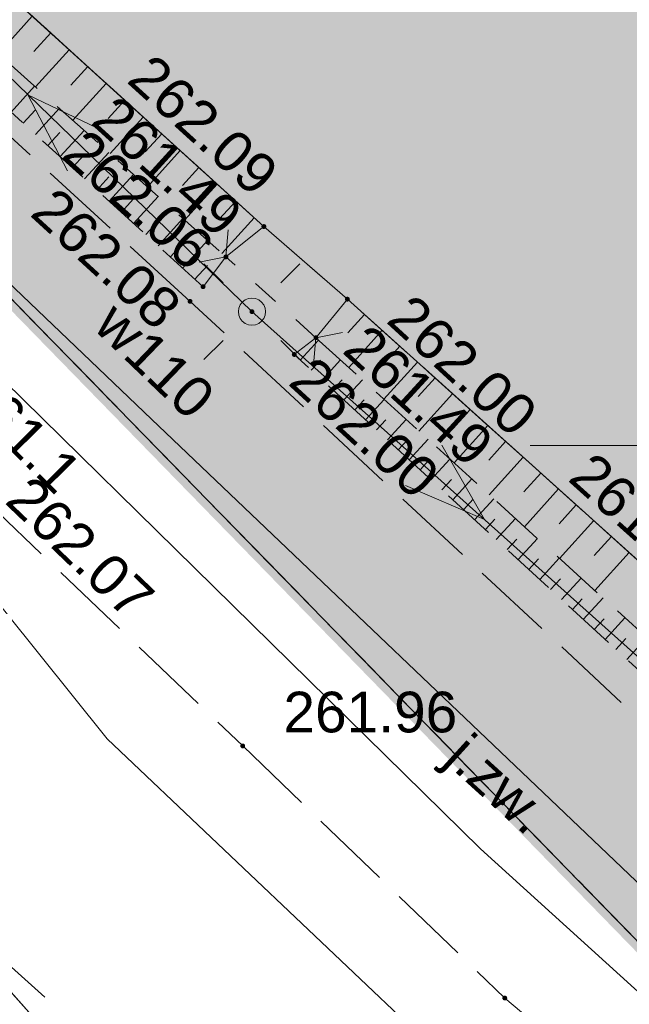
# Model space of a CAD drawing. Header units: metres. Extents: x 7427040 to 7427559, y 5541084 to 5541580.
# Tile 38 of 97: x 7427188 to 7427199, y 5541340 to 5541358. Entities that reach past the tile are written whole.
import ezdxf
from ezdxf.enums import TextEntityAlignment as Align

# ---------------------------------------------------------------- set-up
doc = ezdxf.new("R2010")
doc.units = ezdxf.units.M
doc.header["$MEASUREMENT"] = 0
for name, pattern in [('DASHED2', [0.375, 0.25, -0.125]), ('PRZER1-1', [1, 0.5, -0.5]), ('PRZER2-1', [1.5, 1, -0.5]), ('PRZER3-1', [2, 1.5, -0.5]), ('PRZER3-2', [2.5, 1.5, -1])]:
    doc.linetypes.add(name, pattern=pattern)
doc.layers.get('0').update_dxf_attribs({"color": 4})
for name, color, linetype, lineweight in [('_PZT_NAWIERZCHNIE_L', 7, 'Continuous', 13), ('A_granica terenu do wniosku o ULICP', 151, 'DASHED2', 40), ('E_gn_typ', 1, 'Continuous', 30), ('GEPPGO', 7, 'Continuous', 13), ('GESDZI', 7, 'Continuous', 13), ('GESJOB', 7, 'Continuous', 30), ('GESUZY', 96, 'Continuous', 13), ('GSLIPS', 7, 'Continuous', 30), ('GSLKOG', 7, 'Continuous', 30), ('GSPWPS', 7, 'Continuous', 13), ('GSPWPS_O', 7, 'Continuous', 13), ('GSSKOA', 7, 'Continuous', 13), ('GSSKOA_O', 7, 'Continuous', 13), ('GSSZSN', 7, 'Continuous', 13), ('GULEPR', 1, 'Continuous', 13), ('GULLOB', 7, 'Continuous', 30), ('GULTPR', 30, 'Continuous', 13), ('GULWPR', 5, 'Continuous', 13), ('GULWPR_O', 5, 'Continuous', 13), ('GUPELA', 7, 'Continuous', 13), ('GUPPRZ_O', 7, 'Continuous', 13), ('Ramka sekcyjna', 224, 'Continuous', 13)]:
    doc.layers.add(name, color=color, linetype=linetype, lineweight=lineweight)
doc.layers.add('A_chodniki_H', color=253, linetype='Continuous', lineweight=13, transparency=0.3)
doc.layers.add('A_tereny zielone', color=73, linetype='Continuous', lineweight=13, transparency=0.7)
doc.styles.add('Arial', font='arial.ttf')
doc.styles.add('GN_atrybuty', font='simplex.shx', dxfattribs={"width": 0.8})

# ---------------------------------------------------------------- blocks, each defined once
blk = doc.blocks.new('D_GEPPGO1_2')
at = {"lineweight": -2, "extrusion": (0, 0, -1)}
blk.add_hatch(color=0, dxfattribs=at).paths.add_polyline_path([(0, -0.045), (-0.013906, -0.042798), (-0.02645, -0.036406), (-0.036406, -0.02645), (-0.042798, -0.013906), (-0.045, 0), (-0.042798, 0.013906), (-0.036406, 0.02645), (-0.02645, 0.036406), (-0.013906, 0.042798), (0, 0.045), (0.013906, 0.042798), (0.02645, 0.036406), (0.036406, 0.02645), (0.042798, 0.013906), (0.045, 0), (0.042798, -0.013906), (0.036406, -0.02645), (0.02645, -0.036406), (0.013906, -0.042798)])
blk = doc.blocks.new('D_GSPWPS1')
at = {"lineweight": -2, "extrusion": (0, 0, -1)}
blk.add_hatch(color=0, dxfattribs=at).paths.add_polyline_path([(0, -0.045), (-0.011647, -0.043467), (-0.0225, -0.038971), (-0.03182, -0.03182), (-0.038971, -0.0225), (-0.043467, -0.011647), (-0.045, 0), (-0.043467, 0.011647), (-0.038971, 0.0225), (-0.03182, 0.03182), (-0.0225, 0.038971), (-0.011647, 0.043467), (0, 0.045), (0.011647, 0.043467), (0.0225, 0.038971), (0.03182, 0.03182), (0.038971, 0.0225), (0.043467, 0.011647), (0.045, 0), (0.043467, -0.011647), (0.038971, -0.0225), (0.03182, -0.03182), (0.0225, -0.038971), (0.011647, -0.043467)])
blk = doc.blocks.new('D_GUPELA2')
at = {"lineweight": -2}
blk.add_hatch(color=0, dxfattribs=at).paths.add_polyline_path([(0.002013, -0.044955), (-0.00982, -0.043916), (-0.020466, -0.040077), (-0.029541, -0.033946), (-0.036867, -0.025804), (-0.04187, -0.01649), (-0.04461, -0.005909), (-0.044532, 0.006476), (-0.041285, 0.017903), (-0.034764, 0.028574), (-0.024479, 0.03776), (-0.013449, 0.042943), (-0.001087, 0.044987), (0.011881, 0.043403), (0.021281, 0.03965), (0.030065, 0.033482), (0.038133, 0.023893), (0.043117, 0.012881), (0.044986, 0.001113), (0.044323, -0.007777), (0.040557, -0.019497), (0.033417, -0.030138), (0.024849, -0.037517), (0.013788, -0.042836)])
at = {"color": 0, "lineweight": -2, "flags": 128}
for points in [[(-0.883883, 0.883883), (-0.53033, 0.53033)], [(0.883883, 0.883883), (0.53033, 0.53033)], [(-0.883883, -0.883883), (-0.53033, -0.53033)], [(0.883883, -0.883883), (0.53033, -0.53033)]]:
    blk.add_lwpolyline(points, dxfattribs=at)
blk = doc.blocks.new('D_GUPELA1')
at = {"color": 0, "lineweight": -2, "flags": 128}
blk.add_lwpolyline([(0, 0.25), (0.064705, 0.241481), (0.125, 0.216506), (0.176777, 0.176777), (0.216506, 0.125), (0.241481, 0.064705), (0.25, 0), (0.241481, -0.064705), (0.216506, -0.125), (0.176777, -0.176777), (0.125, -0.216506), (0.064705, -0.241481), (0, -0.25), (-0.064705, -0.241481), (-0.125, -0.216506), (-0.176777, -0.176777), (-0.216506, -0.125), (-0.241481, -0.064705), (-0.25, 0), (-0.241481, 0.064705), (-0.216506, 0.125), (-0.176777, 0.176777), (-0.125, 0.216506), (-0.064705, 0.241481), (0, 0.25)], close=True, dxfattribs=at)
blk = doc.blocks.new('D_GSLIPS1')
at = {"color": 0, "lineweight": -2, "flags": 128}
blk.add_lwpolyline([(-0.3, -0.4), (0, 0), (-0.3, 0.4)], dxfattribs=at)
blk = doc.blocks.new('D_GSLIPS2')
at = {"color": 0, "lineweight": -2, "flags": 128}
blk.add_lwpolyline([(0.3, 0.4), (0, 0), (0.3, -0.4)], dxfattribs=at)
blk = doc.blocks.new('D_KOLO')
at = {"lineweight": -2, "extrusion": (0, 0, -1)}
blk.add_hatch(color=0, dxfattribs=at).paths.add_polyline_path([(0, -0.175), (-0.045293, -0.169037), (-0.0875, -0.151554), (-0.123744, -0.123744), (-0.151554, -0.0875), (-0.169037, -0.045293), (-0.175, 0), (-0.169037, 0.045293), (-0.151554, 0.0875), (-0.123744, 0.123744), (-0.0875, 0.151554), (-0.045293, 0.169037), (0, 0.175), (0.045293, 0.169037), (0.0875, 0.151554), (0.123744, 0.123744), (0.151554, 0.0875), (0.169037, 0.045293), (0.175, 0), (0.169037, -0.045293), (0.151554, -0.0875), (0.123744, -0.123744), (0.0875, -0.151554), (0.045293, -0.169037)])
blk = doc.blocks.new('D_SUEP1')
at = {"color": 0, "lineweight": -2, "flags": 128}
blk.add_lwpolyline([(-0.75, -0.5), (0.75, 0), (-0.75, 0.5)], dxfattribs=at)
blk = doc.blocks.new('SIT-G1 BOISKO')
at = {"layer": 'GESDZI', "color": 252, "linetype": 'Continuous', "lineweight": 13, "flags": 128}
for points in [[(7427241.97, 5541307.49), (7427230.33, 5541315.24), (7427210.43, 5541329.61), (7427196.99, 5541343.41), (7427172.66, 5541368.39), (7427206.1, 5541403.07), (7427222.77, 5541419.91), (7427222.77, 5541419.91), (7427244.15, 5541442.18), (7427252.46, 5541450.31), (7427254.41, 5541453.57), (7427259.22, 5541448.94), (7427268.91, 5541439.64), (7427284.23, 5541424.73), (7427296.48, 5541413.08), (7427315.34, 5541394.75), (7427334.14, 5541376.5), (7427348.33, 5541362.8), (7427358.58, 5541352.7), (7427361.29, 5541350.08), (7427363.62, 5541347.81)], [(7427149.017, 5541397.869), (7427149.6, 5541397.01), (7427166.31, 5541376.18), (7427167.99, 5541374.1), (7427172.66, 5541368.39), (7427196.99, 5541343.41), (7427210.43, 5541329.61), (7427230.33, 5541315.24), (7427241.97, 5541307.49)], [(7427236.08, 5541299.6), (7427224.16, 5541309.39), (7427213.87, 5541317.74), (7427195.57, 5541331.32), (7427175.06, 5541354.41), (7427161.84, 5541370.1), (7427153.91, 5541380.03), (7427144.81, 5541391.44), (7427143.965, 5541392.524)], [(7427146.016, 5541353.268), (7427149.03, 5541355.11), (7427156.1, 5541356.14), (7427168.93, 5541354.91), (7427175.06, 5541354.41), (7427195.57, 5541331.32), (7427166.173, 5541334.403)]]:
    blk.add_lwpolyline(points, dxfattribs=at)
at = {"layer": 'GESJOB', "color": 252, "linetype": 'PRZER3-2', "lineweight": 13}
for points in [[(7427149.017, 5541397.869), (7427149.6, 5541397.01), (7427166.31, 5541376.18), (7427167.99, 5541374.1), (7427172.66, 5541368.39), (7427196.99, 5541343.41), (7427210.43, 5541329.61), (7427230.33, 5541315.24), (7427241.97, 5541307.49), (7427247.55, 5541303.23), (7427281.57, 5541272.99), (7427305.53, 5541250.41), (7427320.15, 5541236.27), (7427324.78, 5541228.21), (7427335.43, 5541208.11), (7427343.296, 5541192.599)], [(7427343.296, 5541192.599), (7427335.43, 5541208.11), (7427324.78, 5541228.21), (7427320.15, 5541236.27), (7427305.53, 5541250.41), (7427281.57, 5541272.99), (7427247.55, 5541303.23), (7427241.97, 5541307.49), (7427230.33, 5541315.24), (7427210.43, 5541329.61), (7427196.99, 5541343.41), (7427172.66, 5541368.39), (7427167.99, 5541374.1), (7427166.31, 5541376.18), (7427149.6, 5541397.01), (7427149.017, 5541397.869)]]:
    blk.add_lwpolyline(points, dxfattribs=at)
at = {"layer": 'GESUZY', "color": 96, "linetype": 'PRZER1-1', "lineweight": 13}
blk.add_lwpolyline([(7427172.66, 5541368.39), (7427206.1, 5541403.07), (7427222.77, 5541419.91), (7427244.15, 5541442.18), (7427252.46, 5541450.31), (7427254.41, 5541453.57), (7427259.22, 5541448.94), (7427268.91, 5541439.64), (7427284.23, 5541424.73), (7427296.48, 5541413.08), (7427315.34, 5541394.75), (7427334.14, 5541376.5), (7427348.33, 5541362.8), (7427354.64, 5541356.58), (7427273.39, 5541280.26), (7427247.55, 5541303.23), (7427241.97, 5541307.49), (7427230.33, 5541315.24), (7427210.43, 5541329.61), (7427196.99, 5541343.41), (7427172.66, 5541368.39)], close=True, dxfattribs=at)
for points in [[(7427149.017, 5541397.869), (7427149.6, 5541397.01), (7427166.31, 5541376.18), (7427167.99, 5541374.1), (7427172.66, 5541368.39), (7427196.99, 5541343.41), (7427210.43, 5541329.61), (7427230.33, 5541315.24), (7427241.97, 5541307.49)], [(7427236.08, 5541299.6), (7427224.16, 5541309.39), (7427213.87, 5541317.74), (7427195.57, 5541331.32), (7427175.06, 5541354.41), (7427161.84, 5541370.1), (7427153.91, 5541380.03), (7427144.81, 5541391.44), (7427143.965, 5541392.524)], [(7427146.016, 5541353.268), (7427149.03, 5541355.11), (7427156.1, 5541356.14), (7427168.93, 5541354.91), (7427175.06, 5541354.41), (7427195.57, 5541331.32), (7427166.173, 5541334.403)]]:
    blk.add_lwpolyline(points, dxfattribs=at)
at = {"layer": 'GSLIPS', "color": 252, "linetype": 'PRZER1-1', "lineweight": 13}
blk.add_lwpolyline([(7427193.55, 5541351.99), (7427191.89, 5541353.48)], dxfattribs=at)
at = {"layer": 'GSLKOG', "color": 252, "linetype": 'Continuous', "lineweight": 13, "flags": 128}
blk.add_lwpolyline([(7427180.22, 5541365.25), (7427182.35, 5541363.35), (7427192.59, 5541354.04), (7427194.13, 5541352.7), (7427200.71, 5541346.78), (7427202.8, 5541345.7), (7427219.27, 5541330.95), (7427230.49, 5541320.85), (7427244.83, 5541307.96), (7427257.07, 5541297.01), (7427266.44, 5541288.58)], dxfattribs=at)
at = {"layer": 'GSSKOA', "color": 252, "linetype": 'PRZER3-1', "lineweight": 13}
for points in [[(7427215.39, 5541410.29), (7427203.65, 5541398.59), (7427179.98, 5541375.21), (7427179.64, 5541375.47), (7427174.65, 5541370.4), (7427180.22, 5541365.25), (7427182.35, 5541363.35), (7427192.59, 5541354.04), (7427194.13, 5541352.7), (7427200.71, 5541346.78), (7427200.71, 5541346.78), (7427205.99, 5541352.83), (7427189.68, 5541367.45), (7427190.38, 5541368.24), (7427189.77, 5541369.07), (7427188.92, 5541368.13), (7427184.92, 5541371.82), (7427184.71, 5541375.16), (7427186.78, 5541377.78), (7427205.72, 5541396.49), (7427217.81, 5541408.93)], [(7427228.09, 5541307), (7427209.62, 5541321.59), (7427197.48, 5541331.8), (7427187.07, 5541341.16), (7427176.65, 5541352.04), (7427170.57, 5541358.99), (7427159.7, 5541372.47), (7427150.32, 5541384.6), (7427144.182, 5541392.753)], [(7427228.09, 5541307), (7427209.62, 5541321.59), (7427197.48, 5541331.8), (7427187.07, 5541341.16), (7427176.65, 5541352.04), (7427170.57, 5541358.99), (7427159.7, 5541372.47), (7427150.32, 5541384.6), (7427154.54, 5541388.5), (7427158.75, 5541382.74), (7427163.48, 5541376.66), (7427164.48, 5541375.36), (7427171.29, 5541367.16), (7427176.38, 5541361.27), (7427187.4, 5541349.04), (7427192.2, 5541344.46), (7427197.03, 5541339.81), (7427214.8, 5541324.94), (7427228.08, 5541314.4), (7427243.84, 5541302.38)]]:
    blk.add_lwpolyline(points, dxfattribs=at)
blk.add_lwpolyline([(7427214.8, 5541324.94), (7427215.59, 5541325.82), (7427217.85, 5541328.41), (7427200.64, 5541343.9), (7427191.23, 5541352.66), (7427178.93, 5541363.93), (7427176.38, 5541361.27), (7427187.4, 5541349.04), (7427192.2, 5541344.46), (7427197.03, 5541339.81), (7427214.8, 5541324.94)], close=True, dxfattribs=at)
at = {"layer": 'GSSZSN', "color": 252, "linetype": 'PRZER2-1', "lineweight": 13}
for points in [[(7427191.89, 5541353.48), (7427192.59, 5541354.04), (7427182.35, 5541363.35), (7427182.07, 5541362.25), (7427191.89, 5541353.48)], [(7427191.47, 5541352.93), (7427181.23, 5541362.25), (7427182.07, 5541362.25), (7427191.89, 5541353.48), (7427191.47, 5541352.93)], [(7427218.77, 5541330.44), (7427200.71, 5541346.78), (7427194.13, 5541352.7), (7427193.55, 5541351.99), (7427201.54, 5541344.74), (7427218.2, 5541329.96), (7427218.77, 5541330.44)], [(7427217.9, 5541329.49), (7427201.15, 5541344.34), (7427193.15, 5541351.68), (7427193.55, 5541351.99), (7427201.54, 5541344.74), (7427218.2, 5541329.96), (7427217.9, 5541329.49)]]:
    blk.add_lwpolyline(points, close=True, dxfattribs=at)
at = {"layer": 'GSSZSN', "color": 252, "linetype": 'Continuous', "lineweight": 13, "flags": 128}
for points in [[(7427187.693, 5541357.228), (7427188.322, 5541357.92)], [(7427188.663, 5541357.61), (7427188.35, 5541357.266)], [(7427188.381, 5541356.614), (7427189.004, 5541357.3)], [(7427189.345, 5541356.99), (7427189.035, 5541356.649)], [(7427187.931, 5541356.151), (7427188.365, 5541356.628)], [(7427189.068, 5541356), (7427189.686, 5541356.68)], [(7427190.027, 5541356.37), (7427189.719, 5541356.032)], [(7427188.157, 5541355.946), (7427188.375, 5541356.185)], [(7427188.383, 5541355.74), (7427188.821, 5541356.221)], [(7427189.755, 5541355.386), (7427190.368, 5541356.06)], [(7427188.608, 5541355.535), (7427188.828, 5541355.776)], [(7427188.834, 5541355.329), (7427189.276, 5541355.814)], [(7427190.709, 5541355.75), (7427190.404, 5541355.415)], [(7427189.06, 5541355.123), (7427189.282, 5541355.367)], [(7427189.286, 5541354.918), (7427189.732, 5541355.408)], [(7427190.443, 5541354.772), (7427191.05, 5541355.44)], [(7427189.738, 5541354.507), (7427190.187, 5541355.001)], [(7427191.391, 5541355.13), (7427191.089, 5541354.798)], [(7427189.512, 5541354.712), (7427189.736, 5541354.958)], [(7427191.13, 5541354.159), (7427191.732, 5541354.82)], [(7427189.963, 5541354.301), (7427190.189, 5541354.549)], [(7427190.189, 5541354.096), (7427190.643, 5541354.594)], [(7427192.073, 5541354.51), (7427191.773, 5541354.181)], [(7427190.415, 5541353.89), (7427190.643, 5541354.14)], [(7427190.641, 5541353.685), (7427191.098, 5541354.187)], [(7427191.818, 5541353.545), (7427192.414, 5541354.2)], [(7427190.867, 5541353.479), (7427191.096, 5541353.731)], [(7427191.093, 5541353.273), (7427191.554, 5541353.78)], [(7427191.318, 5541353.068), (7427191.55, 5541353.322)], [(7427194.443, 5541352.418), (7427194.137, 5541352.077)], [(7427194.768, 5541352.126), (7427194.154, 5541351.442)], [(7427193.262, 5541351.577), (7427193.6, 5541351.945)], [(7427195.094, 5541351.833), (7427194.786, 5541351.491)], [(7427193.463, 5541351.393), (7427193.632, 5541351.577)], [(7427193.663, 5541351.209), (7427194.003, 5541351.579)], [(7427195.419, 5541351.541), (7427194.801, 5541350.854)], [(7427193.864, 5541351.025), (7427194.034, 5541351.211)], [(7427194.065, 5541350.841), (7427194.406, 5541351.213)], [(7427195.744, 5541351.248), (7427195.435, 5541350.904)], [(7427194.265, 5541350.657), (7427194.436, 5541350.844)], [(7427194.466, 5541350.473), (7427194.809, 5541350.847)], [(7427196.069, 5541350.956), (7427195.449, 5541350.267)], [(7427196.394, 5541350.663), (7427196.084, 5541350.318)], [(7427194.666, 5541350.289), (7427194.839, 5541350.477)], [(7427194.867, 5541350.105), (7427195.212, 5541350.482)], [(7427196.719, 5541350.371), (7427196.097, 5541349.679)], [(7427195.067, 5541349.921), (7427195.241, 5541350.11)], [(7427195.268, 5541349.737), (7427195.616, 5541350.116)], [(7427197.044, 5541350.078), (7427196.733, 5541349.732)], [(7427195.469, 5541349.553), (7427195.643, 5541349.743)], [(7427195.669, 5541349.369), (7427196.019, 5541349.75)], [(7427197.369, 5541349.786), (7427196.745, 5541349.091)], [(7427195.87, 5541349.185), (7427196.045, 5541349.376)], [(7427196.07, 5541349.001), (7427196.422, 5541349.384)], [(7427197.695, 5541349.493), (7427197.382, 5541349.145)], [(7427198.02, 5541349.2), (7427197.392, 5541348.503)], [(7427196.271, 5541348.817), (7427196.447, 5541349.009)], [(7427196.471, 5541348.633), (7427196.825, 5541349.018)], [(7427198.345, 5541348.908), (7427198.031, 5541348.559)], [(7427196.672, 5541348.449), (7427196.849, 5541348.642)], [(7427196.873, 5541348.265), (7427197.228, 5541348.652)], [(7427198.67, 5541348.615), (7427198.04, 5541347.916)], [(7427197.073, 5541348.08), (7427197.252, 5541348.275)], [(7427197.274, 5541347.896), (7427197.632, 5541348.286)], [(7427198.995, 5541348.323), (7427198.68, 5541347.972)], [(7427197.474, 5541347.712), (7427197.654, 5541347.908)], [(7427197.675, 5541347.528), (7427198.035, 5541347.921)], [(7427199.32, 5541348.03), (7427198.688, 5541347.328)], [(7427197.875, 5541347.344), (7427198.056, 5541347.541)], [(7427198.076, 5541347.16), (7427198.438, 5541347.555)], [(7427198.277, 5541346.976), (7427198.458, 5541347.174)], [(7427198.477, 5541346.792), (7427198.841, 5541347.189)], [(7427198.678, 5541346.608), (7427198.86, 5541346.807)], [(7427198.878, 5541346.424), (7427199.244, 5541346.823)], [(7427199.079, 5541346.24), (7427199.262, 5541346.44)], [(7427199.28, 5541346.056), (7427199.648, 5541346.457)]]:
    blk.add_lwpolyline(points, dxfattribs=at)
at = {"layer": 'GULEPR', "color": 1, "linetype": 'Continuous', "lineweight": 13, "flags": 128}
blk.add_lwpolyline([(7427167.465, 5541376.615), (7427192.37, 5541352.47), (7427218.7, 5541328.9), (7427242.8, 5541307.27), (7427270.33, 5541282.39), (7427295.76, 5541259.11), (7427296.495, 5541258.46)], dxfattribs=at)
at = {"layer": 'GULLOB', "color": 252, "linetype": 'Continuous', "lineweight": 13, "flags": 128}
blk.add_lwpolyline([(7427143.646, 5541392.187), (7427145.68, 5541389.41), (7427155.42, 5541377.06), (7427156.07, 5541376.56), (7427161.68, 5541380.12), (7427162.59, 5541379.92), (7427172.13, 5541366.63), (7427187.45, 5541351.54), (7427196.58, 5541342.56), (7427212.69, 5541327.94), (7427224.48, 5541318.48), (7427233.85, 5541311.06), (7427228.99, 5541305.78)], dxfattribs=at)
at = {"layer": 'GULTPR', "color": 30, "linetype": 'Continuous', "lineweight": 13, "flags": 128}
for points in [[(7427147.925, 5541396.714), (7427160.79, 5541380.08), (7427172.77, 5541365.73), (7427189.7, 5541344.59), (7427199.87, 5541334.94), (7427213.89, 5541323.55), (7427227.66, 5541313.41), (7427237.41, 5541307.29), (7427244.89, 5541301.8), (7427255.3, 5541292.78), (7427280.97, 5541270.3), (7427294.36, 5541257.17), (7427307.47, 5541246.36), (7427319.95, 5541234.27), (7427324.38, 5541225.76), (7427330.33, 5541215.04), (7427332.71, 5541211.01), (7427342.288, 5541191.518)], [(7427143.646, 5541392.187), (7427145.68, 5541389.41), (7427155.42, 5541377.06), (7427156.07, 5541376.56), (7427161.68, 5541380.12), (7427162.59, 5541379.92), (7427172.13, 5541366.63), (7427187.45, 5541351.54), (7427196.58, 5541342.56), (7427212.69, 5541327.94), (7427224.48, 5541318.48), (7427233.85, 5541311.06), (7427228.99, 5541305.78)]]:
    blk.add_lwpolyline(points, dxfattribs=at)
at = {"layer": 'GULWPR', "color": 5, "linetype": 'Continuous', "lineweight": 13, "flags": 128}
blk.add_lwpolyline([(7427262.33, 5541288.74), (7427251.79, 5541298.05), (7427241.85, 5541305.96), (7427227.24, 5541317.81), (7427216.64, 5541326.49), (7427199.58, 5541341.84), (7427190.52, 5541350.49), (7427183.1, 5541357.58), (7427178.84, 5541360.69), (7427176.86, 5541362.44), (7427171.63, 5541368.56), (7427170.62, 5541370.21), (7427169.94, 5541372.96), (7427168.58, 5541379.03), (7427173.96, 5541393.42), (7427180.85, 5541411.07), (7427181.27, 5541412.2), (7427184.67, 5541415.98), (7427185.48, 5541416.11)], dxfattribs=at)
at = {"layer": 'Ramka sekcyjna', "color": 252, "linetype": 'Continuous', "lineweight": 13, "flags": 128}
blk.add_lwpolyline([(7427200, 5541350), (7427197.5, 5541350)], dxfattribs=at)
at = {"layer": 'GEPPGO', "color": 7, "linetype": 'Continuous', "lineweight": 13}
blk.add_blockref('D_GEPPGO1_2', (7427196.99, 5541343.41), dxfattribs=at)
at = {"layer": 'GSLIPS', "color": 7, "linetype": 'Continuous', "lineweight": 13, "rotation": 138.0891563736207}
for name, p in [('D_GSLIPS2', (7427191.89, 5541353.48)), ('D_GSLIPS1', (7427193.55, 5541351.99))]:
    blk.add_blockref(name, p, dxfattribs=at)
at = {"layer": 'GSLKOG', "color": 7, "linetype": 'Continuous', "lineweight": 13}
for p, rotation in [((7427193.36, 5541353.37), 318.9724959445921), ((7427193.36, 5541353.37), 318.9724959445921), ((7427197.42, 5541349.74), 318.0224105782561), ((7427197.42, 5541349.74), 318.0224105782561)]:
    blk.add_blockref('D_KOLO', p, dxfattribs=dict(at, rotation=rotation))
at = {"layer": 'GSPWPS', "color": 7, "linetype": 'Continuous', "lineweight": 13}
for p in [(7427192.59, 5541354.04), (7427191.89, 5541353.48), (7427191.47, 5541352.93), (7427191.23, 5541352.66), (7427194.13, 5541352.7), (7427193.55, 5541351.99), (7427193.15, 5541351.68), (7427192.2, 5541344.46), (7427197.03, 5541339.81)]:
    blk.add_blockref('D_GSPWPS1', p, dxfattribs=at)
at = {"layer": 'GULEPR', "color": 1, "linetype": 'Continuous', "lineweight": 13}
for p, rotation in [((7427188.78, 5541355.95), 135.8876923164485), ((7427196.095, 5541349.135), 318.1658394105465)]:
    blk.add_blockref('D_SUEP1', p, dxfattribs=dict(at, rotation=rotation))
at = {"layer": 'GUPELA', "color": 7, "linetype": 'Continuous', "lineweight": 13}
for name in ['D_GUPELA2', 'D_GUPELA1']:
    blk.add_blockref(name, (7427192.37, 5541352.47), dxfattribs=at)
at = {"layer": 'GSPWPS_O', "color": 252, "linetype": 'Continuous', "lineweight": 13, "style": 'Arial'}
for s, rotation, p in [('262.09', 317.7235, (7427190.04, 5541356.714)), ('261.49', 317.7235, (7427189.379, 5541355.952)), ('262.06', 318.2327, (7427188.834, 5541355.325)), ('262.08', 317.5022, (7427188.257, 5541354.257)), ('262.00', 317.4636, (7427194.822, 5541352.286)), ('261.49', 317.4636, (7427194.011, 5541351.73)), ('262.00', 317.4636, (7427193.015, 5541351.141)), ('261.91', 318.0224, (7427198.17, 5541349.368)), ('262.07', 316.215, (7427187.794, 5541348.953))]:
    blk.add_text(s, height=0.75, rotation=rotation, dxfattribs=at).set_placement(p)
blk.add_text('261.96', height=0.75, dxfattribs=at).set_placement((7427192.95, 5541344.71))
at = {"layer": 'GSSKOA_O', "color": 252, "linetype": 'Continuous', "lineweight": 13, "style": 'Arial'}
blk.add_text('j.zw.', height=0.75, rotation=317.7643, dxfattribs=at).set_placement((7427196.661, 5541343.481), align=Align.CENTER)
at = {"layer": 'GULWPR_O', "color": 5, "linetype": 'Continuous', "lineweight": 13, "style": 'Arial'}
blk.add_text('w110', height=0.75, rotation=316.1305, dxfattribs=at).set_placement((7427189.42, 5541352.17))
at = {"layer": 'GUPPRZ_O', "color": 30, "linetype": 'Continuous', "lineweight": 13, "style": 'Arial'}
blk.add_text('261.1', height=0.75, rotation=314.8219, dxfattribs=at).set_placement((7427186.91, 5541350.922))
blk = doc.blocks.new('PZT 1 BOISKO')
at = {"layer": 'A_chodniki_H'}
h = blk.add_hatch(dxfattribs=at)
h.set_pattern_fill('GENERAL_HEXAGON', color=256, pattern_type=2)
h.set_pattern_definition([(258.63756, (7427116.40293, 5541359.69487), (0.31839488, -0.0639825), [0.1875, -0.375]), (18.63756, (7427116.40293, 5541359.69487), (-0.10378698, 0.3077293), [0.1875, -0.375]), (318.63756, (7427116.366, 5541359.51105), (0.2146079, 0.2437468), [0.1875, -0.375])])
h.paths.add_polyline_path([(7427312.886, 5541243.296), (7427318.546, 5541237.821), (7427318.49, 5541238.43), (7427319.15, 5541240.43), (7427320.48, 5541241.81), (7427326.5, 5541247.52), (7427335.07, 5541252.64), (7427336.85, 5541254), (7427338.44, 5541255.52), (7427341.9, 5541251.93), (7427352.26, 5541261.86), (7427350.51, 5541263.66), (7427364.25, 5541276.73), (7427384.85, 5541296.39), (7427386.58, 5541294.57), (7427400.33, 5541309.31), (7427386.39, 5541323.91), (7427384.86, 5541322.51), (7427383.48, 5541321.65), (7427381.81, 5541321.37), (7427380.25, 5541322.03), (7427379.36, 5541322.8), (7427365.08, 5541337.79), (7427363.83, 5541336.54), (7427352.19, 5541348.62), (7427344.66, 5541341.63), (7427333.96, 5541352.05), (7427333.2, 5541352.27), (7427330.14, 5541355.32), (7427329.45, 5541354.65), (7427313.14, 5541370.37), (7427299.43, 5541383.63), (7427279.18, 5541403.15), (7427279.16, 5541407.3), (7427277.41, 5541408.96), (7427269.89, 5541416.27), (7427269.12, 5541416.97), (7427261.75, 5541424.2), (7427262.8, 5541425.24), (7427270.14, 5541432.76), (7427260.46, 5541442.38), (7427263.413, 5541444.916), (7427262.182, 5541446.098), (7427261.31, 5541446.04), (7427254.6, 5541451.9), (7427253.84, 5541451.05), (7427260.89, 5541444.87), (7427250.46, 5541432.98), (7427243.069, 5541439.459), (7427239.97, 5541435.86), (7427241.49, 5541434.47), (7427237.09, 5541433.1), (7427215.39, 5541410.29), (7427203.65, 5541398.59), (7427179.98, 5541375.21), (7427179.64, 5541375.47), (7427174.622, 5541370.425), (7427172.66, 5541368.39), (7427177.975, 5541362.933), (7427178.93, 5541363.93), (7427180.22, 5541365.25), (7427182.35, 5541363.35), (7427184.913, 5541361.02), (7427189.686, 5541356.68), (7427192.59, 5541354.04), (7427194.13, 5541352.7), (7427200.71, 5541346.78), (7427205.99, 5541352.83), (7427189.68, 5541367.45), (7427190.38, 5541368.24), (7427189.77, 5541369.07), (7427188.92, 5541368.13), (7427184.92, 5541371.82), (7427184.71, 5541375.16), (7427186.78, 5541377.78), (7427205.72, 5541396.49), (7427217.81, 5541408.93), (7427235.67, 5541427.08), (7427241.49, 5541428.41), (7427249.5, 5541429.45), (7427248.26, 5541428.16), (7427251.32, 5541425.57), (7427252.19, 5541426.68), (7427250.75, 5541427.87), (7427251.26, 5541428.48), (7427255.82, 5541428.46), (7427262.97, 5541421.54), (7427277.72, 5541407.27), (7427277.779, 5541403.101), (7427298.73, 5541382.85), (7427312.44, 5541369.59), (7427328.68, 5541353.98), (7427342.95, 5541340.01), (7427298.49, 5541297.32), (7427325.08, 5541269.7), (7427323.12, 5541267.86), (7427330.09, 5541260.41), (7427328.58, 5541258.61), (7427322.112, 5541252.376), (7427321.745, 5541252.036), (7427321.378, 5541251.695), (7427321.012, 5541251.355), (7427317.72, 5541248.3), (7427319.57, 5541246.44), (7427330.31, 5541256.89), (7427333.96, 5541260.42), (7427335.79, 5541258.5), (7427333.98, 5541256.76), (7427324.47, 5541250.91), (7427323.95, 5541250.54), (7427319.57, 5541246.44), (7427319.57, 5541246.44), (7427317.84, 5541244.85), (7427316.18, 5541243.72), (7427314.75, 5541243.25)])
h.paths.add_polyline_path([(7427348.56, 5541343.21), (7427374.12, 5541316.56), (7427373.58, 5541316.05), (7427373.09, 5541316.57), (7427371.44, 5541315.01), (7427371.94, 5541314.48), (7427371.41, 5541313.98), (7427370.92, 5541314.51), (7427369.27, 5541312.95), (7427371.954, 5541310.144), (7427376.93, 5541304.94), (7427337.53, 5541267.44), (7427337.19, 5541267.77), (7427339.16, 5541269.65), (7427331.87, 5541277.15), (7427330.23, 5541275.6), (7427330.76, 5541275.04), (7427330.229, 5541274.539), (7427329.71, 5541275.09), (7427328.06, 5541273.52), (7427328.58, 5541272.97), (7427328.05, 5541272.46), (7427327.53, 5541273.01), (7427325.88, 5541271.45), (7427326.42, 5541270.89), (7427325.87, 5541270.38), (7427300.32, 5541297.07), (7427300.86, 5541297.58), (7427301.361, 5541297.051), (7427303.061, 5541298.659), (7427302.531, 5541299.221), (7427303.049, 5541299.711), (7427303.57, 5541299.16), (7427305.22, 5541300.73), (7427304.69, 5541301.3), (7427305.2, 5541301.78), (7427305.72, 5541301.23), (7427307.37, 5541302.8), (7427306.85, 5541303.36), (7427307.37, 5541303.85), (7427307.88, 5541303.31), (7427309.56, 5541304.89), (7427309.02, 5541305.45), (7427309.55, 5541305.95), (7427310.09, 5541305.39), (7427311.73, 5541306.95), (7427311.18, 5541307.52), (7427311.71, 5541308.03), (7427312.26, 5541307.45), (7427313.89, 5541309), (7427313.36, 5541309.56), (7427313.89, 5541310.06), (7427314.41, 5541309.51), (7427316.06, 5541311.08), (7427315.53, 5541311.64), (7427316.06, 5541312.15), (7427316.58, 5541311.6), (7427318.22, 5541313.16), (7427317.7, 5541313.72), (7427318.22, 5541314.22), (7427318.75, 5541313.66), (7427320.41, 5541315.24), (7427319.88, 5541315.8), (7427320.4, 5541316.29), (7427320.92, 5541315.74), (7427322.56, 5541317.29), (7427322.02, 5541317.85), (7427322.56, 5541318.36), (7427323.08, 5541317.81), (7427324.73, 5541319.37), (7427324.21, 5541319.92), (7427324.73, 5541320.42), (7427325.25, 5541319.87), (7427326.9, 5541321.44), (7427326.37, 5541322), (7427326.9, 5541322.51), (7427327.43, 5541321.95), (7427329.07, 5541323.51), (7427328.54, 5541324.08), (7427329.06, 5541324.58), (7427329.59, 5541324.03), (7427331.23, 5541325.59), (7427330.7, 5541326.14), (7427331.23, 5541326.64), (7427331.75, 5541326.1), (7427333.39, 5541327.65), (7427332.86, 5541328.2), (7427333.4, 5541328.71), (7427333.92, 5541328.17), (7427335.55, 5541329.71), (7427335.02, 5541330.26), (7427335.55, 5541330.76), (7427336.07, 5541330.21), (7427337.73, 5541331.79), (7427337.2, 5541332.35), (7427337.73, 5541332.84), (7427338.25, 5541332.29), (7427339.88, 5541333.85), (7427339.36, 5541334.4), (7427339.88, 5541334.9), (7427340.39, 5541334.36), (7427342.06, 5541335.94), (7427341.54, 5541336.49), (7427342.05, 5541336.97), (7427342.56, 5541336.43), (7427344.22, 5541338), (7427343.69, 5541338.56), (7427344.21, 5541339.06), (7427344.73, 5541338.52), (7427346.38, 5541340.08), (7427345.85, 5541340.64), (7427346.38, 5541341.14), (7427346.91, 5541340.59), (7427348.55, 5541342.14), (7427348.02, 5541342.7)], flags=16)
h.paths.add_polyline_path([(7427351.57, 5541345.94), (7427362.15, 5541334.94), (7427360.65, 5541333.528), (7427359.66, 5541332.72), (7427349.201, 5541343.629)], flags=16)
h.paths.add_polyline_path([(7427367.98, 5541328.49), (7427369.23, 5541327.62), (7427376.47, 5541320.1), (7427377.44, 5541318.27), (7427377.4, 5541316.06), (7427376.82, 5541314.84), (7427376.01, 5541315.63), (7427373.453, 5541318.311), (7427370.115, 5541321.81), (7427364.079, 5541328.138), (7427365.353, 5541328.772)], flags=16)
at = {"layer": 'A_tereny zielone'}
h = blk.add_hatch(color=256, dxfattribs=at)
h.paths.add_polyline_path([(7427200.71, 5541346.78), (7427200.71, 5541346.78), (7427200.736, 5541346.809)], flags=0)
h.paths.add_polyline_path([(7427314.75, 5541243.25), (7427312.886, 5541243.296), (7427305.53, 5541250.41), (7427281.57, 5541272.99), (7427247.55, 5541303.23), (7427241.97, 5541307.49), (7427230.33, 5541315.24), (7427210.43, 5541329.61), (7427177.975, 5541362.933), (7427178.93, 5541363.93), (7427180.22, 5541365.25), (7427182.35, 5541363.35), (7427184.913, 5541361.02), (7427189.686, 5541356.68), (7427192.59, 5541354.04), (7427194.13, 5541352.7), (7427200.71, 5541346.78), (7427200.544, 5541346.593), (7427218.723, 5541330.374), (7427229.982, 5541320.145), (7427239.784, 5541311.223), (7427244.205, 5541307.422), (7427256.542, 5541296.284), (7427271.974, 5541282.343), (7427283.434, 5541272.283), (7427296.374, 5541260.713), (7427298.604, 5541258.763), (7427306.203, 5541251.914), (7427314.133, 5541244.814), (7427314.467, 5541245.186), (7427306.537, 5541252.286), (7427298.936, 5541259.137), (7427296.706, 5541261.087), (7427283.766, 5541272.657), (7427272.306, 5541282.717), (7427256.878, 5541296.656), (7427244.535, 5541307.798), (7427240.116, 5541311.597), (7427230.318, 5541320.515), (7427219.057, 5541330.746), (7427200.876, 5541346.967), (7427200.736, 5541346.809), (7427205.99, 5541352.83), (7427189.68, 5541367.45), (7427190.38, 5541368.24), (7427189.77, 5541369.07), (7427188.92, 5541368.13), (7427184.92, 5541371.82), (7427184.71, 5541375.16), (7427186.78, 5541377.78), (7427205.72, 5541396.49), (7427217.81, 5541408.93), (7427235.67, 5541427.08), (7427241.49, 5541428.41), (7427249.5, 5541429.45), (7427248.26, 5541428.16), (7427251.32, 5541425.57), (7427252.19, 5541426.68), (7427250.75, 5541427.87), (7427251.26, 5541428.48), (7427255.82, 5541428.46), (7427262.97, 5541421.54), (7427277.72, 5541407.27), (7427277.779, 5541403.101), (7427298.73, 5541382.85), (7427312.44, 5541369.59), (7427328.68, 5541353.98), (7427342.95, 5541340.01), (7427298.49, 5541297.32), (7427325.08, 5541269.7), (7427323.12, 5541267.86), (7427330.09, 5541260.41), (7427328.58, 5541258.61), (7427322.112, 5541252.376), (7427321.745, 5541252.036), (7427321.378, 5541251.695), (7427321.012, 5541251.355), (7427317.72, 5541248.3), (7427319.57, 5541246.44), (7427317.84, 5541244.85), (7427316.18, 5541243.72)], flags=16)
h.paths.add_polyline_path([(7427279.789, 5541298.079), (7427200.756, 5541374.589), (7427248.054, 5541423.446), (7427327.086, 5541346.936)], flags=16)
h.paths.add_polyline_path([(7427211, 5541358.15), (7427208.002, 5541361.208), (7427208.7, 5541361.93), (7427211.709, 5541358.841)], flags=16)
h.paths.add_polyline_path([(7427242.27, 5541322.8), (7427220.96, 5541343.02), (7427222.19, 5541344.44), (7427225.27, 5541344.56), (7427244.9, 5541325.62)], flags=16)
h.paths.add_polyline_path([(7427258.65, 5541312.37), (7427255.62, 5541315.32), (7427256.31, 5541316.03), (7427259.4, 5541313)], flags=16)
h.paths.add_polyline_path([(7427315.454, 5541247.72), (7427315.106, 5541248.08), (7427322.406, 5541255.13), (7427322.754, 5541254.77)], flags=16)
at = {"layer": '_PZT_NAWIERZCHNIE_L', "flags": 128}
blk.add_lwpolyline([(7427184.92, 5541371.82), (7427188.92, 5541368.13), (7427189.77, 5541369.07), (7427190.38, 5541368.24), (7427189.68, 5541367.45), (7427205.99, 5541352.83), (7427200.71, 5541346.78), (7427194.13, 5541352.7), (7427192.59, 5541354.04), (7427189.686, 5541356.68), (7427184.913, 5541361.02)], dxfattribs=at)
blk.add_lwpolyline([(7427184.92, 5541371.82), (7427188.92, 5541368.13), (7427189.77, 5541369.07), (7427190.38, 5541368.24), (7427189.68, 5541367.45), (7427205.99, 5541352.83), (7427200.71, 5541346.78), (7427194.13, 5541352.7), (7427192.59, 5541354.04), (7427189.686, 5541356.68), (7427184.913, 5541361.02)], dxfattribs=at)
at = {"layer": 'A_granica terenu do wniosku o ULICP', "ltscale": 5, "const_width": 0.3, "flags": 128}
blk.add_lwpolyline([(7427254.41, 5541453.57), (7427252.46, 5541450.31), (7427244.15, 5541442.18), (7427222.77, 5541419.91), (7427206.1, 5541403.07), (7427172.66, 5541368.39), (7427210.43, 5541329.61), (7427230.33, 5541315.24), (7427241.97, 5541307.49), (7427247.55, 5541303.23), (7427281.57, 5541272.99), (7427305.53, 5541250.41), (7427320.15, 5541236.27), (7427324.78, 5541228.21), (7427327.9, 5541231.44), (7427332.02, 5541235.75), (7427345.01, 5541249.37), (7427360.53, 5541265.49), (7427365.33, 5541270.24), (7427367.48, 5541272.62), (7427383.24, 5541290.03), (7427402.05, 5541310.46), (7427396.7, 5541315.71), (7427378.19, 5541333.92), (7427374.211, 5541337.709), (7427366.52, 5541345.04), (7427363.62, 5541347.81), (7427361.29, 5541350.08), (7427358.58, 5541352.7), (7427348.33, 5541362.8), (7427334.14, 5541376.5), (7427315.34, 5541394.75), (7427296.48, 5541413.08), (7427284.23, 5541424.73), (7427268.91, 5541439.64), (7427263.413, 5541444.916), (7427259.22, 5541448.94), (7427254.41, 5541453.57)], dxfattribs=at)
at = {"layer": 'E_gn_typ', "style": 'GN_atrybuty', "width": 0.9, "flags": 8}
for p in [(7427416.237, 5541237.381), (7427411.812, 5541232.473)]:
    blk.add_attdef('ILOŚĆ_ŻYŁ', text='', height=0.9, rotation=318.0369, dxfattribs=at).set_placement(p, align=Align.MIDDLE_LEFT)

msp = doc.modelspace()

# ---------------------------------------------------------------- block references
at = {"color": 7, "linetype": 'Continuous', "lineweight": 0}
for name in ['SIT-G1 BOISKO', 'PZT 1 BOISKO']:
    msp.add_blockref(name, (0, 0), dxfattribs=at)

doc.saveas('drawing.dxf')
